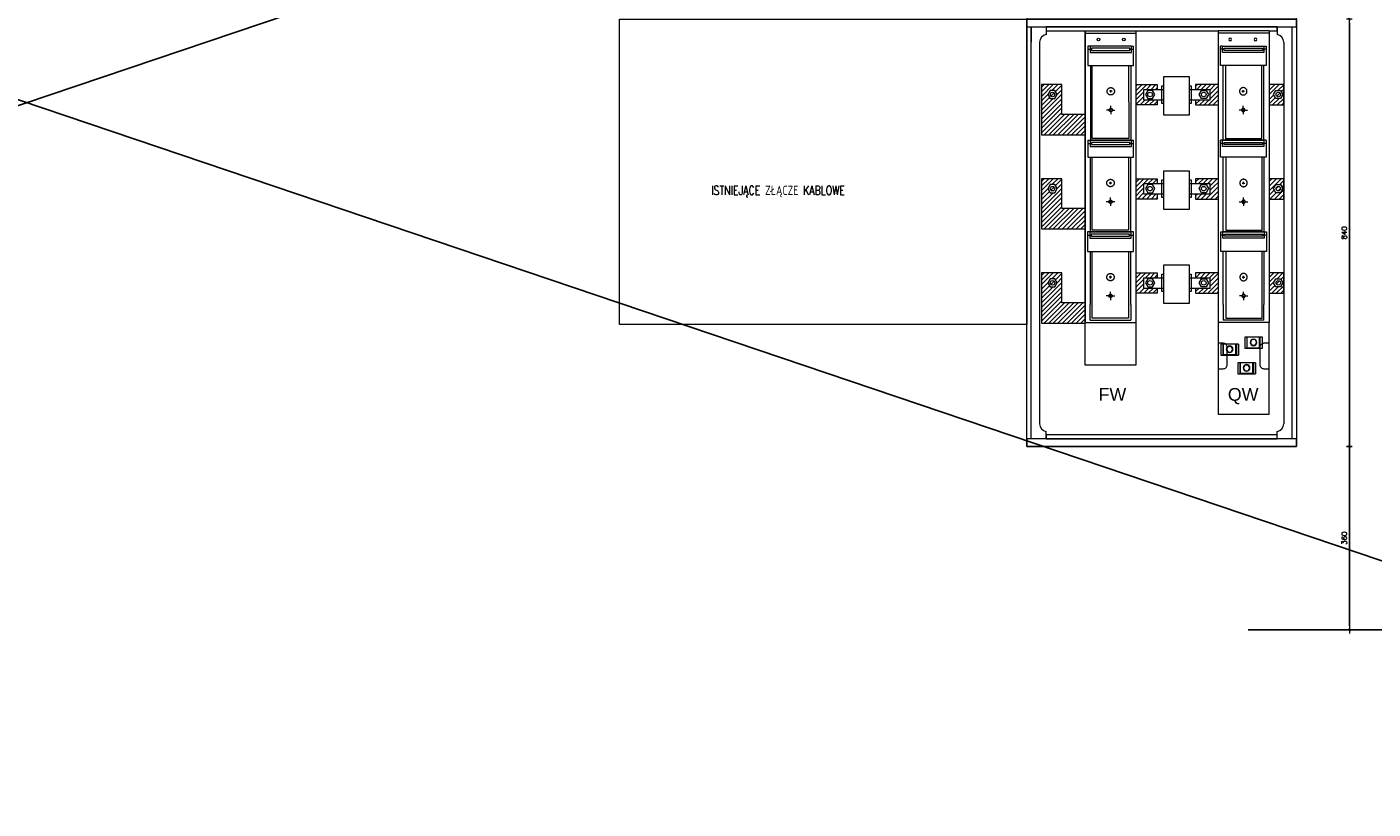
# Model space of a CAD drawing. Header units: millimetres. Extents: x 90978 to 249627, y -61724 to -25992.
# Tile 3 of 21: x 121711 to 124356, y -47714 to -46177. Entities that reach past the tile are written whole.
import ezdxf
from ezdxf.enums import TextEntityAlignment as Align

# ---------------------------------------------------------------- set-up
doc = ezdxf.new("R2010")
doc.units = ezdxf.units.MM
doc.linetypes.add('KRESKOWA', pattern=[8, 6, -2])
doc.layers.get('0').update_dxf_attribs({"color": 8})
doc.layers.get('Defpoints').update_dxf_attribs({"color": 8})
doc.layers.add('E_0', color=4, linetype='Continuous')
doc.layers.add('E_OPIS', color=2, linetype='Continuous')
for name, color, linetype, lineweight in [('w0', 8, 'Continuous', 20), ('WYM', 8, 'Continuous', 20), ('Wymiar', 1, 'Continuous', 20)]:
    doc.layers.add(name, color=color, linetype=linetype, lineweight=lineweight)
doc.styles.add('_NORMAL', font='arial.ttf')
doc.styles.add('ARIAL', font='arial.ttf')
doc.styles.add('ROMANS', font='romans.shx', dxfattribs={"width": 0.7})
doc.dimstyles.new('DIM15_T_50', dxfattribs={"dimscale": 50, "dimtxt": 0.16, "dimasz": 0.15, "dimexe": 0.75, "dimexo": 5, "dimgap": 0.1, "dimtad": 1, "dimrnd": 1, "dimzin": 15, "dimdsep": 46, "dimtxsty": 'ARIAL', "dimblk1": 'TICK', "dimblk2": 'TICK', "dimsah": 1, "dimcen": 0, "dimse1": 1, "dimse2": 1, "dimclrd": 1, "dimclre": 1, "dimclrt": 1, "dimadec": 1, "dimazin": 0, "dimtfac": 1, "dimtix": 1, "dimtmove": 2, "dimatfit": 0, "dimldrblk": 'TICK', "dimfxl": 0.75, "dimtolj": 1, "dimtzin": 0, "dimarcsym": 0})

# ---------------------------------------------------------------- blocks, each defined once
blk = doc.blocks.new('szyna L przekład 2')
at = {"layer": 'WYM', "ltscale": 20}
h = blk.add_hatch(dxfattribs=at)
h.set_pattern_fill('ANSI31', color=256, scale=0.2, style=0)
h.set_pattern_definition([(45, (-45.0136, 0), (-0.449013, 0.449013), [])])
h.paths.add_polyline_path([(-39.04, 4), (-39.04, 0), (-24.87, 0), (-24.87, 0.95), (-27.47, 0.95), (-27.47, 3.05), (-24.87, 3.05), (-24.87, 4)])
h.paths.add_polyline_path([(-37.05, 2.05), (-37.51, 1.26), (-38.43, 1.26), (-38.89, 2.05), (-38.43, 2.85), (-37.51, 2.85)], flags=16)
h.paths.add_polyline_path([(-38.42, 2.05, -1), (-37.52, 2.05, -1)], flags=0)
h.paths.add_polyline_path([(0, 0), (0, 4), (-17.31, 4), (-17.31, 3.05), (-14.46, 3.05), (-14.46, 0.95), (-17.31, 0.95), (-17.31, 0)])
h.paths.add_polyline_path([(-1.99, 2.05), (-1.53, 2.85), (-0.62, 2.85), (-0.16, 2.05), (-0.62, 1.26), (-1.53, 1.26)], flags=16)
h.paths.add_polyline_path([(-0.62, 2.05, -1), (-1.52, 2.05, -1)], flags=0)
for p, q in [((-23.57, 5.58), (-18.61, 5.58)), ((-23.57, -2.02), (-23.57, 5.58)), ((-18.61, 5.58), (-18.61, -2.02)), ((-27.47, 0.95), (-27.47, 3.05)), ((-27.47, 3.05), (-23.57, 3.05)), ((-23.97, 0.31), (-23.97, 3.75)), ((-23.97, 3.75), (-23.57, 3.75)), ((-18.61, 3.75), (-18.19, 3.75)), ((-18.61, 3.05), (-14.46, 3.05)), ((-18.19, 3.75), (-18.19, 0.31)), ((-14.46, 0.95), (-14.46, 3.05)), ((-23.57, 0.95), (-27.47, 0.95)), ((-23.57, 0.31), (-23.97, 0.31)), ((-14.46, 0.95), (-18.61, 0.95)), ((-18.19, 0.31), (-18.61, 0.31)), ((-18.61, -2.02), (-23.57, -2.02))]:
    blk.add_line(p, q)
at = {"layer": 'w0'}
for p, q in [((-38.43, 2.85), (-38.89, 2.05)), ((-37.51, 2.85), (-38.43, 2.85)), ((-37.05, 2.05), (-37.51, 2.85)), ((-26.73, 2.85), (-27.19, 2.05)), ((-25.81, 2.85), (-26.73, 2.85)), ((-25.35, 2.05), (-25.81, 2.85)), ((-16.64, 2.05), (-16.18, 2.85)), ((-16.18, 2.85), (-15.26, 2.85)), ((-15.26, 2.85), (-14.81, 2.05)), ((-1.99, 2.05), (-1.53, 2.85)), ((-1.53, 2.85), (-0.62, 2.85)), ((-0.62, 2.85), (-0.16, 2.05)), ((-38.89, 2.05), (-38.43, 1.26)), ((-38.43, 1.26), (-37.51, 1.26)), ((-37.51, 1.26), (-37.05, 2.05)), ((-27.19, 2.05), (-26.73, 1.26)), ((-26.73, 1.26), (-25.81, 1.26)), ((-25.81, 1.26), (-25.35, 2.05)), ((-16.18, 1.26), (-16.64, 2.05)), ((-15.26, 1.26), (-16.18, 1.26)), ((-14.81, 2.05), (-15.26, 1.26)), ((-1.53, 1.26), (-1.99, 2.05)), ((-0.62, 1.26), (-1.53, 1.26)), ((-0.16, 2.05), (-0.62, 1.26))]:
    blk.add_line(p, q, dxfattribs=at)
for centre in [(-37.97, 2.05), (-26.27, 2.05), (-15.72, 2.05), (-1.07, 2.05)]:
    blk.add_circle(centre, 0.449, dxfattribs=at)
at = {"layer": 'WYM', "ltscale": 20}
for points in [[(-24.87, 0.95), (-24.87, 0), (-39.04, 0), (-39.04, 4), (-24.87, 4), (-24.87, 3.05)], [(-17.31, 0.95), (-17.31, 0), (0, 0), (0, 4), (-17.31, 4), (-17.31, 3.05)]]:
    blk.add_lwpolyline(points, dxfattribs=at)
blk = doc.blocks.new('wp_53x84_d')
at = {"layer": 'w0'}
for p, q in [((0.9, 82.5), (0.9, 79.5)), ((3.8, 82.5), (3.8, 81)), ((49.2, 82.5), (49.2, 81)), ((2.5, 79.5), (2.5, 4.5)), ((50.5, 79.5), (50.5, 4.5)), ((3.8, 1.5), (3.8, 3)), ((49.2, 1.5), (49.2, 3))]:
    blk.add_line(p, q, dxfattribs=at)
for points in [[(0, 84), (53, 84), (53, 85.5), (0, 85.5)], [(0, 84), (53, 84), (53, 0), (0, 0)], [(0, 82.5), (53, 82.5), (53, 84), (0, 84)], [(0.9, 82.5), (52.1, 82.5), (52.1, 1.5), (0.9, 1.5)], [(3.8, 81.7), (49.2, 81.7), (49.2, 82.5), (3.8, 82.5)], [(0, 0), (53, 0), (53, 1.5), (0, 1.5)], [(3.8, 1.5), (49.2, 1.5), (49.2, 2.3), (3.8, 2.3)]]:
    blk.add_lwpolyline(points, close=True, dxfattribs=at)
for centre, start, end in [((4.08, 79.45), 100.1219, 178.0493), ((48.92, 79.45), 1.9507, 79.8781), ((4.08, 4.55), 181.9507, 259.8781), ((48.92, 4.55), 280.1219, 358.0493)]:
    blk.add_arc(centre, 1.58, start, end, dxfattribs=at)
blk = doc.blocks.new('rozlacznik10')
at = {"layer": 'w0', "lineweight": 18}
for p, q in [((23891.91, 7407.19), (23891.91, 7349.89)), ((23891.91, 7407.19), (23891.91, 7349.89)), ((23891.91, 7407.19), (23891.91, 7349.89)), ((23891.91, 7407.19), (23891.91, 7349.89)), ((23891.91, 7406.71), (23901.91, 7406.71)), ((23901.91, 7407.19), (23901.91, 7349.89)), ((23901.91, 7407.19), (23901.91, 7349.89)), ((23892.91, 7404.21), (23892.47, 7404.21)), ((23892.47, 7403.57), (23893.18, 7403.57)), ((23900.72, 7403.57), (23901.47, 7403.57)), ((23900.48, 7400.37), (23900.48, 7386.06)), ((23900.94, 7385.71), (23900.94, 7400.37)), ((23897.22, 7395.31), (23896.72, 7395.31)), ((23896.97, 7395.06), (23896.97, 7395.56)), ((23892.47, 7385.71), (23892.91, 7385.71)), ((23892.47, 7385.07), (23893.18, 7385.07)), ((23900.72, 7385.07), (23901.47, 7385.07)), ((23901.02, 7385.71), (23901.47, 7385.71)), ((23892.94, 7382.35), (23892.94, 7367.69)), ((23893.28, 7368.04), (23893.28, 7382.35)), ((23900.42, 7382.35), (23900.42, 7368.04)), ((23900.89, 7367.69), (23900.89, 7382.35)), ((23897.16, 7377.29), (23896.66, 7377.29)), ((23896.91, 7377.04), (23896.91, 7377.54)), ((23892.86, 7367.69), (23892.41, 7367.69)), ((23892.41, 7367.05), (23893.13, 7367.05)), ((23892.94, 7367.69), (23900.89, 7367.69)), ((23900.42, 7368.04), (23893.28, 7368.04)), ((23900.66, 7367.05), (23901.41, 7367.05)), ((23901.41, 7367.69), (23900.89, 7367.69)), ((23892.94, 7363.85), (23892.94, 7353.43)), ((23893.28, 7353.78), (23893.28, 7363.85)), ((23900.42, 7363.85), (23900.42, 7353.78)), ((23900.89, 7353.43), (23900.89, 7363.85)), ((23897.16, 7358.79), (23896.66, 7358.79)), ((23896.91, 7358.54), (23896.91, 7359.04)), ((23892.94, 7350.35), (23892.94, 7353.43)), ((23893.28, 7350.7), (23893.28, 7353.78)), ((23900.42, 7353.78), (23900.42, 7350.7)), ((23900.89, 7353.43), (23900.89, 7350.35)), ((23892.94, 7350.35), (23900.89, 7350.35)), ((23900.42, 7350.7), (23893.28, 7350.7)), ((23893.7, 7346.99), (23893.7, 7344.81)), ((23893.75, 7344.85), (23893.75, 7346.99)), ((23896.2, 7344.85), (23896.2, 7346.99)), ((23896.24, 7346.99), (23896.24, 7344.81)), ((23897.9, 7345.64), (23897.9, 7343.46)), ((23898.39, 7345.64), (23898.39, 7343.46)), ((23898.44, 7343.51), (23898.44, 7345.64)), ((23900.89, 7343.51), (23900.89, 7345.64)), ((23900.93, 7345.64), (23900.93, 7343.46)), ((23893.75, 7344.85), (23896.2, 7344.85)), ((23893.75, 7344.85), (23896.2, 7344.85)), ((23893.75, 7344.85), (23896.2, 7344.85)), ((23898.44, 7343.51), (23900.89, 7343.51)), ((23898.44, 7343.51), (23900.89, 7343.51)), ((23898.44, 7343.51), (23900.89, 7343.51)), ((23894.56, 7341.97), (23894.56, 7339.8)), ((23895.05, 7341.97), (23895.05, 7339.8)), ((23895.1, 7339.84), (23895.1, 7341.97)), ((23895.1, 7339.84), (23897.55, 7339.84)), ((23895.1, 7339.84), (23897.55, 7339.84)), ((23895.1, 7339.84), (23897.55, 7339.84)), ((23897.55, 7339.84), (23897.55, 7341.97)), ((23897.59, 7341.97), (23897.59, 7339.8))]:
    blk.add_line(p, q, dxfattribs=at)
at = {"layer": 'w0', "color": 250, "lineweight": 18, "ltscale": 20}
for p, q in [((23891.91, 7407.19), (23901.91, 7407.19)), ((23901.02, 7404.21), (23901.47, 7404.21))]:
    blk.add_line(p, q, dxfattribs=at)
at = {"layer": 'w0', "linetype": 'KRESKOWA', "lineweight": 18}
for p, q in [((23896.77, 7391.63), (23896.14, 7391.63)), ((23897.07, 7391.63), (23896.87, 7391.63)), ((23896.97, 7391.83), (23896.97, 7392.45)), ((23896.97, 7391.53), (23896.97, 7391.73)), ((23896.97, 7391.43), (23896.97, 7390.8)), ((23897.17, 7391.63), (23897.79, 7391.63)), ((23896.91, 7373.81), (23896.91, 7374.43)), ((23896.71, 7373.61), (23896.09, 7373.61)), ((23897.01, 7373.61), (23896.81, 7373.61)), ((23896.91, 7373.51), (23896.91, 7373.71)), ((23896.91, 7373.41), (23896.91, 7372.78)), ((23897.75, 7373.61), (23897.12, 7373.61)), ((23896.91, 7355.31), (23896.91, 7355.93)), ((23896.71, 7355.11), (23896.09, 7355.11)), ((23897.01, 7355.11), (23896.81, 7355.11)), ((23896.91, 7355.01), (23896.91, 7355.21)), ((23896.91, 7354.91), (23896.91, 7354.28)), ((23897.11, 7355.11), (23897.74, 7355.11))]:
    blk.add_line(p, q, dxfattribs=at)
at = {"layer": 'w0', "lineweight": 18}
for points in [[(23892.47, 7404.21), (23892.47, 7400.37), (23901.47, 7400.37), (23901.47, 7404.21)], [(23900.72, 7403.57), (23901.02, 7403.57), (23901.02, 7404.21), (23892.91, 7404.21), (23892.91, 7403.57), (23893.18, 7403.57)], [(23893.18, 7403.57), (23892.91, 7403.57), (23892.91, 7402.94), (23901.02, 7402.94), (23901.02, 7403.57), (23900.72, 7403.57)], [(23892.99, 7400.37), (23892.99, 7385.71), (23900.94, 7385.71)], [(23900.48, 7386.06), (23893.33, 7386.06), (23893.33, 7400.37)], [(23892.47, 7385.71), (23892.47, 7382.35), (23901.47, 7382.35), (23901.47, 7385.71)], [(23900.72, 7385.07), (23901.02, 7385.07), (23901.02, 7385.71), (23892.91, 7385.71), (23892.91, 7385.07), (23893.18, 7385.07)], [(23893.18, 7385.07), (23892.91, 7385.07), (23892.91, 7384.44), (23901.02, 7384.44), (23901.02, 7385.07), (23900.72, 7385.07)], [(23892.41, 7367.69), (23892.41, 7363.85), (23901.41, 7363.85), (23901.41, 7367.69)], [(23900.66, 7367.05), (23900.96, 7367.05), (23900.96, 7367.69), (23892.86, 7367.69), (23892.86, 7367.05), (23893.13, 7367.05)], [(23893.13, 7367.05), (23892.86, 7367.05), (23892.86, 7366.42), (23900.96, 7366.42), (23900.96, 7367.05), (23900.66, 7367.05)]]:
    blk.add_lwpolyline(points, dxfattribs=at)
for points in [[(23900.72, 7403.77), (23893.18, 7403.77), (23893.18, 7403.36), (23900.72, 7403.36)], [(23900.72, 7385.27), (23893.18, 7385.27), (23893.18, 7384.86), (23900.72, 7384.86)], [(23900.66, 7367.25), (23893.13, 7367.25), (23893.13, 7366.84), (23900.66, 7366.84)], [(23901.91, 7331.89), (23891.91, 7331.89), (23891.91, 7349.89), (23901.91, 7349.89)], [(23896.69, 7346.99), (23896.69, 7344.81), (23893.21, 7344.81), (23893.21, 7346.99)], [(23894.31, 7345.97), (23894.64, 7346.53), (23895.28, 7346.53), (23895.61, 7345.97), (23895.28, 7345.41), (23894.64, 7345.41)], [(23894.31, 7345.97), (23894.64, 7346.53), (23895.28, 7346.53), (23895.61, 7345.97), (23895.28, 7345.41), (23894.64, 7345.41)], [(23894.31, 7345.97), (23894.64, 7346.53), (23895.28, 7346.53), (23895.61, 7345.97), (23895.28, 7345.41), (23894.64, 7345.41)], [(23901.38, 7345.64), (23901.38, 7343.46), (23897.9, 7343.46), (23897.9, 7345.64)], [(23899, 7344.63), (23899.32, 7345.19), (23899.97, 7345.19), (23900.3, 7344.63), (23899.97, 7344.06), (23899.32, 7344.06)], [(23899, 7344.63), (23899.32, 7345.19), (23899.97, 7345.19), (23900.3, 7344.63), (23899.97, 7344.06), (23899.32, 7344.06)], [(23899, 7344.63), (23899.32, 7345.19), (23899.97, 7345.19), (23900.3, 7344.63), (23899.97, 7344.06), (23899.32, 7344.06)], [(23898.04, 7341.97), (23898.04, 7339.8), (23894.56, 7339.8), (23894.56, 7341.97)], [(23895.66, 7340.96), (23895.99, 7341.52), (23896.64, 7341.52), (23896.96, 7340.96), (23896.64, 7340.4), (23895.99, 7340.4)], [(23895.66, 7340.96), (23895.99, 7341.52), (23896.64, 7341.52), (23896.96, 7340.96), (23896.64, 7340.4), (23895.99, 7340.4)], [(23895.66, 7340.96), (23895.99, 7341.52), (23896.64, 7341.52), (23896.96, 7340.96), (23896.64, 7340.4), (23895.99, 7340.4)]]:
    blk.add_lwpolyline(points, close=True, dxfattribs=at)
for points in [[(23892.91, 7340.79), (23891.91, 7340.79), (23891.91, 7345.79), (23892.91, 7345.79, -0.414214), (23893.71, 7344.99), (23893.71, 7341.59, -0.414214)], [(23901.91, 7340.79), (23900.91, 7340.79, -0.414214), (23900.11, 7341.59), (23900.11, 7344.99, -0.414214), (23900.91, 7345.79), (23901.91, 7345.79)]]:
    blk.add_lwpolyline(points, format="xyb", close=True, dxfattribs=at)
for centre, radius in [((23894.56, 7405.51), 0.261), ((23899.56, 7405.51), 0.261), ((23894.96, 7345.97), 0.648), ((23894.96, 7345.97), 0.648), ((23894.96, 7345.97), 0.648), ((23894.95, 7345.95), 0.602), ((23899.65, 7344.63), 0.648), ((23899.65, 7344.63), 0.648), ((23899.65, 7344.63), 0.648), ((23899.64, 7344.6), 0.602), ((23896.31, 7340.96), 0.648), ((23896.31, 7340.96), 0.648), ((23896.31, 7340.96), 0.648), ((23896.3, 7340.93), 0.602)]:
    blk.add_circle(centre, radius, dxfattribs=at)
at = {"layer": 'w0', "linetype": 'KRESKOWA', "lineweight": 18, "ltscale": 2}
for centre in [(23896.97, 7395.31), (23896.91, 7377.29), (23896.91, 7358.79)]:
    blk.add_circle(centre, 0.725, dxfattribs=at)
at = {"layer": 'w0', "linetype": 'KRESKOWA', "lineweight": 18}
for centre in [(23896.97, 7391.63), (23896.91, 7373.61), (23896.91, 7355.11)]:
    blk.add_circle(centre, 0.325, dxfattribs=at)
blk.add_wipeout([(23891.91, 7407.19), (23901.91, 7407.19), (23901.91, 7331.89), (23891.91, 7331.89)])
at = {"layer": 'w0', "lineweight": 18}
for p, q in [((23891.91, 7407.19), (23891.91, 7349.89)), ((23891.91, 7407.19), (23891.91, 7349.89)), ((23891.91, 7407.19), (23891.91, 7349.89)), ((23891.91, 7407.19), (23891.91, 7349.89)), ((23891.91, 7406.71), (23901.91, 7406.71)), ((23901.91, 7407.19), (23901.91, 7349.89)), ((23901.91, 7407.19), (23901.91, 7349.89)), ((23892.91, 7404.21), (23892.47, 7404.21)), ((23892.47, 7403.57), (23893.18, 7403.57)), ((23900.72, 7403.57), (23901.47, 7403.57)), ((23900.48, 7400.37), (23900.48, 7386.06)), ((23900.94, 7385.71), (23900.94, 7400.37)), ((23897.22, 7395.31), (23896.72, 7395.31)), ((23896.97, 7395.06), (23896.97, 7395.56)), ((23892.47, 7385.71), (23892.91, 7385.71)), ((23892.47, 7385.07), (23893.18, 7385.07)), ((23900.72, 7385.07), (23901.47, 7385.07)), ((23901.02, 7385.71), (23901.47, 7385.71)), ((23892.94, 7382.35), (23892.94, 7367.69)), ((23893.28, 7368.04), (23893.28, 7382.35)), ((23900.42, 7382.35), (23900.42, 7368.04)), ((23900.89, 7367.69), (23900.89, 7382.35)), ((23897.16, 7377.29), (23896.66, 7377.29)), ((23896.91, 7377.04), (23896.91, 7377.54)), ((23892.86, 7367.69), (23892.41, 7367.69)), ((23892.41, 7367.05), (23893.13, 7367.05)), ((23892.94, 7367.69), (23900.89, 7367.69)), ((23900.42, 7368.04), (23893.28, 7368.04)), ((23900.66, 7367.05), (23901.41, 7367.05)), ((23901.41, 7367.69), (23900.89, 7367.69)), ((23892.94, 7363.85), (23892.94, 7353.43)), ((23893.28, 7353.78), (23893.28, 7363.85)), ((23900.42, 7363.85), (23900.42, 7353.78)), ((23900.89, 7353.43), (23900.89, 7363.85)), ((23897.16, 7358.79), (23896.66, 7358.79)), ((23896.91, 7358.54), (23896.91, 7359.04)), ((23892.94, 7350.35), (23892.94, 7353.43)), ((23893.28, 7350.7), (23893.28, 7353.78)), ((23900.42, 7353.78), (23900.42, 7350.7)), ((23900.89, 7353.43), (23900.89, 7350.35)), ((23892.94, 7350.35), (23900.89, 7350.35)), ((23900.42, 7350.7), (23893.28, 7350.7)), ((23893.7, 7346.99), (23893.7, 7344.81)), ((23893.75, 7344.85), (23893.75, 7346.99)), ((23896.2, 7344.85), (23896.2, 7346.99)), ((23896.24, 7346.99), (23896.24, 7344.81)), ((23897.9, 7345.64), (23897.9, 7343.46)), ((23898.39, 7345.64), (23898.39, 7343.46)), ((23898.44, 7343.51), (23898.44, 7345.64)), ((23900.89, 7343.51), (23900.89, 7345.64)), ((23900.93, 7345.64), (23900.93, 7343.46)), ((23893.75, 7344.85), (23896.2, 7344.85)), ((23893.75, 7344.85), (23896.2, 7344.85)), ((23893.75, 7344.85), (23896.2, 7344.85)), ((23898.44, 7343.51), (23900.89, 7343.51)), ((23898.44, 7343.51), (23900.89, 7343.51)), ((23898.44, 7343.51), (23900.89, 7343.51)), ((23894.56, 7341.97), (23894.56, 7339.8)), ((23895.05, 7341.97), (23895.05, 7339.8)), ((23895.1, 7339.84), (23895.1, 7341.97)), ((23895.1, 7339.84), (23897.55, 7339.84)), ((23895.1, 7339.84), (23897.55, 7339.84)), ((23895.1, 7339.84), (23897.55, 7339.84)), ((23897.55, 7339.84), (23897.55, 7341.97)), ((23897.59, 7341.97), (23897.59, 7339.8))]:
    blk.add_line(p, q, dxfattribs=at)
at = {"layer": 'w0', "color": 250, "lineweight": 18, "ltscale": 20}
for p, q in [((23891.91, 7407.19), (23901.91, 7407.19)), ((23901.02, 7404.21), (23901.47, 7404.21))]:
    blk.add_line(p, q, dxfattribs=at)
at = {"layer": 'w0', "linetype": 'KRESKOWA', "lineweight": 18}
for p, q in [((23896.77, 7391.63), (23896.14, 7391.63)), ((23897.07, 7391.63), (23896.87, 7391.63)), ((23896.97, 7391.83), (23896.97, 7392.45)), ((23896.97, 7391.53), (23896.97, 7391.73)), ((23896.97, 7391.43), (23896.97, 7390.8)), ((23897.17, 7391.63), (23897.79, 7391.63)), ((23896.91, 7373.81), (23896.91, 7374.43)), ((23896.71, 7373.61), (23896.09, 7373.61)), ((23897.01, 7373.61), (23896.81, 7373.61)), ((23896.91, 7373.51), (23896.91, 7373.71)), ((23896.91, 7373.41), (23896.91, 7372.78)), ((23897.75, 7373.61), (23897.12, 7373.61)), ((23896.91, 7355.31), (23896.91, 7355.93)), ((23896.71, 7355.11), (23896.09, 7355.11)), ((23897.01, 7355.11), (23896.81, 7355.11)), ((23896.91, 7355.01), (23896.91, 7355.21)), ((23896.91, 7354.91), (23896.91, 7354.28)), ((23897.11, 7355.11), (23897.74, 7355.11))]:
    blk.add_line(p, q, dxfattribs=at)
at = {"layer": 'w0', "lineweight": 18}
for points in [[(23892.47, 7404.21), (23892.47, 7400.37), (23901.47, 7400.37), (23901.47, 7404.21)], [(23900.72, 7403.57), (23901.02, 7403.57), (23901.02, 7404.21), (23892.91, 7404.21), (23892.91, 7403.57), (23893.18, 7403.57)], [(23893.18, 7403.57), (23892.91, 7403.57), (23892.91, 7402.94), (23901.02, 7402.94), (23901.02, 7403.57), (23900.72, 7403.57)], [(23892.99, 7400.37), (23892.99, 7385.71), (23900.94, 7385.71)], [(23900.48, 7386.06), (23893.33, 7386.06), (23893.33, 7400.37)], [(23892.47, 7385.71), (23892.47, 7382.35), (23901.47, 7382.35), (23901.47, 7385.71)], [(23900.72, 7385.07), (23901.02, 7385.07), (23901.02, 7385.71), (23892.91, 7385.71), (23892.91, 7385.07), (23893.18, 7385.07)], [(23893.18, 7385.07), (23892.91, 7385.07), (23892.91, 7384.44), (23901.02, 7384.44), (23901.02, 7385.07), (23900.72, 7385.07)], [(23892.41, 7367.69), (23892.41, 7363.85), (23901.41, 7363.85), (23901.41, 7367.69)], [(23900.66, 7367.05), (23900.96, 7367.05), (23900.96, 7367.69), (23892.86, 7367.69), (23892.86, 7367.05), (23893.13, 7367.05)], [(23893.13, 7367.05), (23892.86, 7367.05), (23892.86, 7366.42), (23900.96, 7366.42), (23900.96, 7367.05), (23900.66, 7367.05)]]:
    blk.add_lwpolyline(points, dxfattribs=at)
for points in [[(23900.72, 7403.77), (23893.18, 7403.77), (23893.18, 7403.36), (23900.72, 7403.36)], [(23900.72, 7385.27), (23893.18, 7385.27), (23893.18, 7384.86), (23900.72, 7384.86)], [(23900.66, 7367.25), (23893.13, 7367.25), (23893.13, 7366.84), (23900.66, 7366.84)], [(23901.91, 7331.89), (23891.91, 7331.89), (23891.91, 7349.89), (23901.91, 7349.89)], [(23896.69, 7346.99), (23896.69, 7344.81), (23893.21, 7344.81), (23893.21, 7346.99)], [(23894.31, 7345.97), (23894.64, 7346.53), (23895.28, 7346.53), (23895.61, 7345.97), (23895.28, 7345.41), (23894.64, 7345.41)], [(23894.31, 7345.97), (23894.64, 7346.53), (23895.28, 7346.53), (23895.61, 7345.97), (23895.28, 7345.41), (23894.64, 7345.41)], [(23894.31, 7345.97), (23894.64, 7346.53), (23895.28, 7346.53), (23895.61, 7345.97), (23895.28, 7345.41), (23894.64, 7345.41)], [(23901.38, 7345.64), (23901.38, 7343.46), (23897.9, 7343.46), (23897.9, 7345.64)], [(23899, 7344.63), (23899.32, 7345.19), (23899.97, 7345.19), (23900.3, 7344.63), (23899.97, 7344.06), (23899.32, 7344.06)], [(23899, 7344.63), (23899.32, 7345.19), (23899.97, 7345.19), (23900.3, 7344.63), (23899.97, 7344.06), (23899.32, 7344.06)], [(23899, 7344.63), (23899.32, 7345.19), (23899.97, 7345.19), (23900.3, 7344.63), (23899.97, 7344.06), (23899.32, 7344.06)], [(23898.04, 7341.97), (23898.04, 7339.8), (23894.56, 7339.8), (23894.56, 7341.97)], [(23895.66, 7340.96), (23895.99, 7341.52), (23896.64, 7341.52), (23896.96, 7340.96), (23896.64, 7340.4), (23895.99, 7340.4)], [(23895.66, 7340.96), (23895.99, 7341.52), (23896.64, 7341.52), (23896.96, 7340.96), (23896.64, 7340.4), (23895.99, 7340.4)], [(23895.66, 7340.96), (23895.99, 7341.52), (23896.64, 7341.52), (23896.96, 7340.96), (23896.64, 7340.4), (23895.99, 7340.4)]]:
    blk.add_lwpolyline(points, close=True, dxfattribs=at)
for points in [[(23892.91, 7340.79), (23891.91, 7340.79), (23891.91, 7345.79), (23892.91, 7345.79, -0.414214), (23893.71, 7344.99), (23893.71, 7341.59, -0.414214)], [(23901.91, 7340.79), (23900.91, 7340.79, -0.414214), (23900.11, 7341.59), (23900.11, 7344.99, -0.414214), (23900.91, 7345.79), (23901.91, 7345.79)]]:
    blk.add_lwpolyline(points, format="xyb", close=True, dxfattribs=at)
for centre, radius in [((23894.56, 7405.51), 0.261), ((23899.56, 7405.51), 0.261), ((23894.96, 7345.97), 0.648), ((23894.96, 7345.97), 0.648), ((23894.96, 7345.97), 0.648), ((23894.95, 7345.95), 0.602), ((23899.65, 7344.63), 0.648), ((23899.65, 7344.63), 0.648), ((23899.65, 7344.63), 0.648), ((23899.64, 7344.6), 0.602), ((23896.31, 7340.96), 0.648), ((23896.31, 7340.96), 0.648), ((23896.31, 7340.96), 0.648), ((23896.3, 7340.93), 0.602)]:
    blk.add_circle(centre, radius, dxfattribs=at)
at = {"layer": 'w0', "linetype": 'KRESKOWA', "lineweight": 18, "ltscale": 2}
for centre in [(23896.97, 7395.31), (23896.91, 7377.29), (23896.91, 7358.79)]:
    blk.add_circle(centre, 0.725, dxfattribs=at)
at = {"layer": 'w0', "linetype": 'KRESKOWA', "lineweight": 18}
for centre in [(23896.97, 7391.63), (23896.91, 7373.61), (23896.91, 7355.11)]:
    blk.add_circle(centre, 0.325, dxfattribs=at)
blk = doc.blocks.new('FS')
at = {"layer": 'w0', "ltscale": 20}
blk.add_lwpolyline([(0, 65.73), (10, 65.73), (10, 0), (0, 0)], close=True, dxfattribs=at)
blk.add_wipeout([(0, 65.73), (10, 65.73), (10, 0), (0, 0)])
at = {"ltscale": 20}
blk.add_lwpolyline([(0, 65.73), (10, 65.73), (10, 0), (0, 0)], close=True, dxfattribs=at)
at = {"layer": 'w0', "lineweight": 18}
for p, q in [((0, 65.73), (0, 8.43)), ((0, 65.73), (0, 8.43)), ((0, 65.73), (0, 8.43)), ((0, 65.73), (0, 8.43)), ((0, 65.73), (0, 8.43)), ((0, 65.73), (0, 8.43)), ((0, 65.73), (0, 8.43)), ((0, 65.73), (0, 8.43)), ((0, 65.73), (0, 8.43)), ((0, 65.73), (0, 8.43)), ((0, 65.73), (0, 8.43)), ((0, 65.73), (0, 8.43)), ((0, 65.73), (0, 8.43)), ((0, 65.73), (0, 8.43)), ((0, 65.73), (0, 8.43)), ((0, 65.73), (0, 8.43)), ((0, 65.25), (10, 65.25)), ((0, 65.25), (10, 65.25)), ((10, 65.73), (10, 8.43)), ((10, 65.73), (10, 8.43)), ((10, 65.73), (10, 8.43)), ((10, 65.73), (10, 8.43)), ((10, 65.73), (10, 8.43)), ((10, 65.73), (10, 8.43)), ((10, 65.73), (10, 8.43)), ((10, 65.73), (10, 8.43)), ((1, 62.75), (0.55, 62.75)), ((1, 62.75), (0.55, 62.75)), ((0.55, 62.11), (1.27, 62.11)), ((0.55, 62.11), (1.27, 62.11)), ((8.81, 62.11), (9.55, 62.11)), ((8.81, 62.11), (9.55, 62.11)), ((8.56, 58.91), (8.57, 44.6)), ((8.56, 58.91), (8.57, 44.6)), ((9.03, 44.25), (9.03, 58.91)), ((9.03, 44.25), (9.03, 58.91)), ((5.3, 53.85), (4.8, 53.85)), ((5.3, 53.85), (4.8, 53.85)), ((5.05, 53.6), (5.05, 54.1)), ((5.05, 53.6), (5.05, 54.1)), ((0.55, 44.25), (1, 44.25)), ((0.55, 44.25), (1, 44.25)), ((0.55, 43.61), (1.27, 43.61)), ((0.55, 43.61), (1.27, 43.61)), ((8.81, 43.61), (9.55, 43.61)), ((8.81, 43.61), (9.55, 43.61)), ((9.11, 44.25), (9.55, 44.25)), ((9.11, 44.25), (9.55, 44.25)), ((1.03, 40.89), (1.03, 26.23)), ((1.03, 40.89), (1.03, 26.23)), ((1.37, 26.57), (1.37, 40.89)), ((1.37, 26.57), (1.37, 40.89)), ((8.51, 40.89), (8.51, 26.57)), ((8.51, 40.89), (8.51, 26.57)), ((8.97, 26.23), (8.97, 40.89)), ((8.97, 26.23), (8.97, 40.89)), ((5.25, 35.83), (4.75, 35.83)), ((5.25, 35.83), (4.75, 35.83)), ((5, 35.58), (5, 36.08)), ((5, 35.58), (5, 36.08)), ((8.51, 26.57), (1.37, 26.57)), ((8.51, 26.57), (1.37, 26.57)), ((0.95, 26.23), (0.5, 26.23)), ((0.95, 26.23), (0.5, 26.23)), ((0.5, 25.59), (1.22, 25.59)), ((0.5, 25.59), (1.22, 25.59)), ((1.03, 26.23), (8.97, 26.23)), ((1.03, 26.23), (8.97, 26.23)), ((8.75, 25.59), (9.5, 25.59)), ((8.75, 25.59), (9.5, 25.59)), ((9.5, 26.23), (8.97, 26.23)), ((9.5, 26.23), (8.97, 26.23)), ((1.03, 22.39), (1.03, 11.97)), ((1.03, 22.39), (1.03, 11.97)), ((1.37, 12.32), (1.37, 22.39)), ((1.37, 12.32), (1.37, 22.39)), ((8.51, 22.39), (8.51, 12.32)), ((8.51, 22.39), (8.51, 12.32)), ((8.97, 11.97), (8.97, 22.39)), ((8.97, 11.97), (8.97, 22.39)), ((5.25, 17.33), (4.75, 17.33)), ((5.25, 17.33), (4.75, 17.33)), ((5, 17.08), (5, 17.58)), ((5, 17.08), (5, 17.58)), ((1.03, 8.89), (1.03, 11.97)), ((1.03, 8.89), (1.03, 11.97)), ((1.37, 9.24), (1.37, 12.32)), ((1.37, 9.24), (1.37, 12.32)), ((8.51, 12.32), (8.51, 9.24)), ((8.51, 12.32), (8.51, 9.24)), ((8.97, 11.97), (8.97, 8.89)), ((8.97, 11.97), (8.97, 8.89)), ((1.03, 8.89), (8.97, 8.89)), ((1.03, 8.89), (8.97, 8.89)), ((8.51, 9.24), (1.37, 9.24)), ((8.51, 9.24), (1.37, 9.24))]:
    blk.add_line(p, q, dxfattribs=at)
at = {"layer": 'w0', "color": 250, "lineweight": 18, "ltscale": 20}
for p, q in [((0, 65.73), (10, 65.73)), ((0, 65.73), (10, 65.73)), ((9.11, 62.75), (9.55, 62.75)), ((9.11, 62.75), (9.55, 62.75))]:
    blk.add_line(p, q, dxfattribs=at)
at = {"layer": 'w0', "linetype": 'KRESKOWA', "lineweight": 18}
for p, q in [((5.05, 50.37), (5.05, 50.99)), ((5.05, 50.37), (5.05, 50.99)), ((5.05, 50.07), (5.05, 50.27)), ((5.05, 50.07), (5.05, 50.27)), ((4.85, 50.17), (4.23, 50.17)), ((4.85, 50.17), (4.23, 50.17)), ((5.15, 50.17), (4.95, 50.17)), ((5.15, 50.17), (4.95, 50.17)), ((5.05, 49.97), (5.05, 49.34)), ((5.05, 49.97), (5.05, 49.34)), ((5.25, 50.17), (5.88, 50.17)), ((5.25, 50.17), (5.88, 50.17)), ((4.8, 32.15), (4.18, 32.15)), ((4.8, 32.15), (4.18, 32.15)), ((5.1, 32.15), (4.9, 32.15)), ((5.1, 32.15), (4.9, 32.15)), ((5, 32.35), (5, 32.97)), ((5, 32.35), (5, 32.97)), ((5, 32.05), (5, 32.25)), ((5, 32.05), (5, 32.25)), ((5, 31.95), (5, 31.32)), ((5, 31.95), (5, 31.32)), ((5.83, 32.15), (5.21, 32.15)), ((5.83, 32.15), (5.21, 32.15)), ((4.8, 13.65), (4.18, 13.65)), ((4.8, 13.65), (4.18, 13.65)), ((5.1, 13.65), (4.9, 13.65)), ((5.1, 13.65), (4.9, 13.65)), ((5, 13.85), (5, 14.47)), ((5, 13.85), (5, 14.47)), ((5, 13.55), (5, 13.75)), ((5, 13.55), (5, 13.75)), ((5, 13.45), (5, 12.82)), ((5, 13.45), (5, 12.82)), ((5.2, 13.65), (5.83, 13.65)), ((5.2, 13.65), (5.83, 13.65))]:
    blk.add_line(p, q, dxfattribs=at)
at = {"layer": 'w0', "lineweight": 18}
for points in [[(0.55, 62.75), (0.55, 58.91), (9.55, 58.91), (9.55, 62.75)], [(0.55, 62.75), (0.55, 58.91), (9.55, 58.91), (9.55, 62.75)], [(8.81, 62.11), (9.11, 62.11), (9.11, 62.75), (1, 62.75), (1, 62.11), (1.27, 62.11)], [(8.81, 62.11), (9.11, 62.11), (9.11, 62.75), (1, 62.75), (1, 62.11), (1.27, 62.11)], [(1.27, 62.11), (1, 62.11), (1, 61.48), (9.11, 61.48), (9.11, 62.11), (8.81, 62.11)], [(1.27, 62.11), (1, 62.11), (1, 61.48), (9.11, 61.48), (9.11, 62.11), (8.81, 62.11)], [(1.08, 58.91), (1.08, 44.25), (9.03, 44.25)], [(1.08, 58.91), (1.08, 44.25), (9.03, 44.25)], [(8.57, 44.6), (1.42, 44.6), (1.42, 58.91)], [(8.57, 44.6), (1.42, 44.6), (1.42, 58.91)], [(0.55, 44.25), (0.55, 40.89), (9.55, 40.89), (9.55, 44.25)], [(0.55, 44.25), (0.55, 40.89), (9.55, 40.89), (9.55, 44.25)], [(8.81, 43.61), (9.11, 43.61), (9.11, 44.25), (1, 44.25), (1, 43.61), (1.27, 43.61)], [(8.81, 43.61), (9.11, 43.61), (9.11, 44.25), (1, 44.25), (1, 43.61), (1.27, 43.61)], [(1.27, 43.61), (1, 43.61), (1, 42.98), (9.11, 42.98), (9.11, 43.61), (8.81, 43.61)], [(1.27, 43.61), (1, 43.61), (1, 42.98), (9.11, 42.98), (9.11, 43.61), (8.81, 43.61)], [(0.5, 26.23), (0.5, 22.39), (9.5, 22.39), (9.5, 26.23)], [(0.5, 26.23), (0.5, 22.39), (9.5, 22.39), (9.5, 26.23)], [(8.75, 25.59), (9.05, 25.59), (9.05, 26.23), (0.95, 26.23), (0.95, 25.59), (1.22, 25.59)], [(8.75, 25.59), (9.05, 25.59), (9.05, 26.23), (0.95, 26.23), (0.95, 25.59), (1.22, 25.59)], [(1.22, 25.59), (0.95, 25.59), (0.95, 24.96), (9.05, 24.96), (9.05, 25.59), (8.75, 25.59)], [(1.22, 25.59), (0.95, 25.59), (0.95, 24.96), (9.05, 24.96), (9.05, 25.59), (8.75, 25.59)]]:
    blk.add_lwpolyline(points, dxfattribs=at)
for points in [[(8.81, 62.31), (1.27, 62.31), (1.27, 61.9), (8.81, 61.9)], [(8.81, 62.31), (1.27, 62.31), (1.27, 61.9), (8.81, 61.9)], [(8.81, 43.81), (1.27, 43.81), (1.27, 43.4), (8.81, 43.4)], [(8.81, 43.81), (1.27, 43.81), (1.27, 43.4), (8.81, 43.4)], [(8.75, 25.79), (1.22, 25.79), (1.22, 25.38), (8.75, 25.38)], [(8.75, 25.79), (1.22, 25.79), (1.22, 25.38), (8.75, 25.38)], [(10, 0), (0, 0), (0, 8.43), (10, 8.43)]]:
    blk.add_lwpolyline(points, close=True, dxfattribs=at)
for centre in [(2.64, 64.05), (2.64, 64.05), (7.64, 64.05), (7.64, 64.05)]:
    blk.add_circle(centre, 0.261, dxfattribs=at)
at = {"layer": 'w0', "linetype": 'KRESKOWA', "lineweight": 18, "ltscale": 2}
for centre in [(5.05, 53.85), (5.05, 53.85), (5, 35.83), (5, 35.83), (5, 17.33), (5, 17.33)]:
    blk.add_circle(centre, 0.725, dxfattribs=at)
at = {"layer": 'w0', "linetype": 'KRESKOWA', "lineweight": 18}
for centre in [(5.05, 50.17), (5.05, 50.17), (5, 32.15), (5, 32.15), (5, 13.65), (5, 13.65)]:
    blk.add_circle(centre, 0.325, dxfattribs=at)
blk = doc.blocks.new('TICK')
at = {"color": 1}
for p, q in [((-1, 0), (1, 0)), ((0, -0.75), (0, 0.75))]:
    blk.add_line(p, q, dxfattribs=at)
at = {"const_width": 0.1}
blk.add_lwpolyline([(-0.35, -0.35), (0.35, 0.35)], dxfattribs=at)
blk = doc.blocks.new('*D91')
at = {"layer": 'Defpoints', "color": 0, "transparency": 16777216}
for p in [(124205.3, -47002.1), (124050, -47362.1), (124309.2, -47362.1)]:
    blk.add_point(p, dxfattribs=at)
at = {"layer": 'w0', "color": 1, "linetype": 'Continuous', "lineweight": -2, "transparency": 16777216}
blk.add_line((124309.2, -47009.6), (124309.2, -47354.6), dxfattribs=at)
at = {"layer": 'w0', "color": 1, "lineweight": -2, "transparency": 16777216, "xscale": 7.5, "yscale": 7.5, "zscale": 7.5}
for p, rotation in [((124309.2, -47002.1), 90), ((124309.2, -47362.1), 270)]:
    blk.add_blockref('TICK', p, dxfattribs=dict(at, rotation=rotation))
at = {"layer": 'w0', "color": 1, "transparency": 16777216, "insert": (124299.2, -47182.1), "char_height": 8, "attachment_point": 5, "rotation": 90, "style": 'ARIAL', "bg_fill": 3, "box_fill_scale": 1.1, "bg_fill_color": 256, "bg_fill_true_color": 13158600, "bg_fill_transparency": 0}
blk.add_mtext('\\A1;{\\Fromans|c238;\\H1.25x;\\C2;360}', dxfattribs=at)
blk = doc.blocks.new('*D94')
at = {"layer": 'Defpoints', "color": 0, "transparency": 16777216}
for p in [(124205.3, -46162.1), (124205.3, -47002.1), (124309.2, -47002.1)]:
    blk.add_point(p, dxfattribs=at)
at = {"layer": 'w0', "color": 1, "linetype": 'Continuous', "lineweight": -2, "transparency": 16777216}
blk.add_line((124309.2, -46169.6), (124309.2, -46994.6), dxfattribs=at)
at = {"layer": 'w0', "color": 1, "lineweight": -2, "transparency": 16777216, "xscale": 7.5, "yscale": 7.5, "zscale": 7.5}
for p, rotation in [((124309.2, -46162.1), 90), ((124309.2, -47002.1), 270)]:
    blk.add_blockref('TICK', p, dxfattribs=dict(at, rotation=rotation))
at = {"layer": 'w0', "color": 1, "transparency": 16777216, "insert": (124299.2, -46582.1), "char_height": 8, "attachment_point": 5, "rotation": 90, "style": 'ARIAL', "bg_fill": 3, "box_fill_scale": 1.1, "bg_fill_color": 256, "bg_fill_true_color": 13158600, "bg_fill_transparency": 0}
blk.add_mtext('\\A1;{\\Fromans|c238;\\H1.25x;\\C2;840}', dxfattribs=at)

msp = doc.modelspace()

# ---------------------------------------------------------------- hatches: boundary and pattern name
at = {"layer": 'WYM', "ltscale": 20}
h = msp.add_hatch(dxfattribs=at)
h.set_pattern_fill('ANSI31', color=252, scale=2, angle=90, style=0)
h.set_pattern_definition([(45, (332354.335, -17277.8496), (4.49012806, -4.49012806), [])])
h.paths.add_polyline_path([(123744.338, -46290.646), (123704.338, -46290.646), (123704.338, -46389.303), (123789.912, -46389.303), (123789.912, -46349.303), (123744.338, -46349.303)])
h.paths.add_polyline_path([(123730.585, -46302.196), (123721.426, -46302.196), (123716.847, -46310.127), (123721.426, -46318.058), (123730.585, -46318.058), (123735.164, -46310.127)], flags=16)
edge = h.paths.add_edge_path(flags=0)
edge.add_arc((123726.006, -46310.127), 4.488, 180, 540, ccw=False)

# ---------------------------------------------------------------- linework, layer by layer
at = {"layer": 'E_0', "ltscale": 3}
msp.add_line((124110.087, -47362.067), (124798.086, -47362.067), dxfattribs=at)
at = {"layer": 'w0'}
for p, q in [((123721.426, -46302.196), (123716.847, -46310.127)), ((123716.847, -46310.127), (123721.426, -46318.058)), ((123730.585, -46302.196), (123721.426, -46302.196)), ((123735.164, -46310.127), (123730.585, -46302.196)), ((123730.585, -46318.058), (123735.164, -46310.127)), ((123721.426, -46318.058), (123730.585, -46318.058)), ((123721.426, -46487.196), (123716.847, -46495.127)), ((123716.847, -46495.127), (123721.426, -46503.058)), ((123730.585, -46487.196), (123721.426, -46487.196)), ((123735.164, -46495.127), (123730.585, -46487.196)), ((123730.585, -46503.058), (123735.164, -46495.127)), ((123721.426, -46503.058), (123730.585, -46503.058)), ((123721.426, -46672.196), (123716.847, -46680.127)), ((123716.847, -46680.127), (123721.426, -46688.058)), ((123730.585, -46672.196), (123721.426, -46672.196)), ((123735.164, -46680.127), (123730.585, -46672.196)), ((123730.585, -46688.058), (123735.164, -46680.127)), ((123721.426, -46688.058), (123730.585, -46688.058))]:
    msp.add_line(p, q, dxfattribs=at)
msp.add_lwpolyline([(122875.346, -46162.067), (123675.346, -46162.067), (123675.346, -46762.067), (122875.346, -46762.067)], close=True, dxfattribs=at)
for centre in [(123726.006, -46310.127), (123726.005, -46495.127), (123726.006, -46680.127)]:
    msp.add_circle(centre, 4.488, dxfattribs=at)
at = {"layer": 'WYM', "color": 252, "ltscale": 20}
for p, q in [((123744.338, -46290.646), (123704.338, -46290.646)), ((123704.338, -46290.646), (123704.338, -46389.303)), ((123744.338, -46349.303), (123744.338, -46290.646)), ((123789.912, -46349.303), (123744.338, -46349.303)), ((123789.912, -46389.303), (123789.912, -46349.303)), ((123704.338, -46389.303), (123789.912, -46389.303)), ((123744.338, -46475.646), (123704.338, -46475.646)), ((123704.338, -46475.646), (123704.338, -46574.303)), ((123744.338, -46534.303), (123744.338, -46475.646)), ((123744.338, -46660.646), (123704.338, -46660.646)), ((123704.338, -46660.646), (123704.338, -46759.303)), ((123744.338, -46719.303), (123744.338, -46660.646))]:
    msp.add_line(p, q, dxfattribs=at)

# ---------------------------------------------------------------- block references
at = {"layer": 'w0', "xscale": 10, "yscale": 10, "zscale": 10}
for name, p in [('wp_53x84_d', (123675.346, -47002.067)), ('szyna L przekład 2', (124180.345, -46330.646)), ('szyna L przekład 2', (124180.345, -46515.646)), ('szyna L przekład 2', (124180.345, -46700.646))]:
    msp.add_blockref(name, p, dxfattribs=at)

# ---------------------------------------------------------------- texts
at = {"layer": 'E_OPIS', "style": 'ROMANS', "width": 0.75}
msp.add_text('ISTNIEJĄCE ZŁĄCZE KABLOWE', height=18, dxfattribs=at).set_placement((123055.3, -46498.483), align=Align.MIDDLE_LEFT)
at = {"layer": 'Wymiar', "ltscale": 20, "insert": (123816.531, -46887.006), "char_height": 25, "attachment_point": 1, "style": '_NORMAL'}
msp.add_mtext_dynamic_manual_height_columns('FW', width=2.87446, gutter_width=12.5, heights=[0], dxfattribs=at)

# ---------------------------------------------------------------- next in the draw order: block references
at = {"layer": 'w0', "ltscale": 20, "xscale": 10, "yscale": 10, "zscale": 10}
msp.add_blockref('FS', (123789.912, -46842.346), dxfattribs=at)
at = {"layer": 'w0', "color": 250, "xscale": -10, "yscale": 10, "zscale": 10}
msp.add_blockref('rozlacznik10', (363070.476, -120256.949), dxfattribs=at)

# ---------------------------------------------------------------- next in the draw order: dimensions: what is measured, and where the dimension line sits
at = {"layer": 'w0'}
dim = msp.add_linear_dim(base=(124309.153, -47362.067), p1=(124205.346, -47002.067), p2=(124049.982, -47362.067), angle=90, text='{\\Fromans|c238;\\H1.25x;\\C2;<>}', dimstyle='DIM15_T_50', override={"dimfxl": 10, "dimfxlon": 1, "dimtfill": 1, "dimtfillclr": 256, "dimarcsym": 1}, dxfattribs=at)
dim.commit()
dim.dimension.update_dxf_attribs({"geometry": '*D91', "text_midpoint": (124299.153, -47182.067)})

# ---------------------------------------------------------------- next in the draw order: hatches: boundary and pattern name
at = {"layer": 'WYM', "ltscale": 20}
h = msp.add_hatch(dxfattribs=at)
h.set_pattern_fill('ANSI31', color=252, scale=2, angle=90, style=0)
h.set_pattern_definition([(45, (332354.335, -17462.8496), (4.49012806, -4.49012806), [])])
h.paths.add_polyline_path([(123744.338, -46475.646), (123704.338, -46475.646), (123704.338, -46574.303), (123789.912, -46574.303), (123789.912, -46534.303), (123744.338, -46534.303)])
h.paths.add_polyline_path([(123730.585, -46487.196), (123721.426, -46487.196), (123716.847, -46495.127), (123721.426, -46503.058), (123730.585, -46503.058), (123735.164, -46495.127)], flags=16)
edge = h.paths.add_edge_path(flags=0)
edge.add_arc((123726.005, -46495.127), 4.488, 180, 540, ccw=False)
h = msp.add_hatch(dxfattribs=at)
h.set_pattern_fill('ANSI31', color=252, scale=2, angle=90, style=0)
h.set_pattern_definition([(45, (332354.335, -17647.8496), (4.49012806, -4.49012806), [])])
h.paths.add_polyline_path([(123744.338, -46660.646), (123704.338, -46660.646), (123704.338, -46759.303), (123789.912, -46759.303), (123789.912, -46719.303), (123744.338, -46719.303)])
h.paths.add_polyline_path([(123730.585, -46672.196), (123721.426, -46672.196), (123716.847, -46680.127), (123721.426, -46688.058), (123730.585, -46688.058), (123735.164, -46680.127)], flags=16)
edge = h.paths.add_edge_path(flags=0)
edge.add_arc((123726.006, -46680.127), 4.488, 180, 540, ccw=False)

# ---------------------------------------------------------------- next in the draw order: linework, layer by layer
at = {"layer": 'WYM', "color": 252, "ltscale": 20}
for p, q in [((123789.912, -46534.303), (123744.338, -46534.303)), ((123789.912, -46574.303), (123789.912, -46534.303)), ((123704.338, -46574.303), (123789.912, -46574.303)), ((123789.912, -46719.303), (123744.338, -46719.303)), ((123789.912, -46759.303), (123789.912, -46719.303)), ((123704.338, -46759.303), (123789.912, -46759.303))]:
    msp.add_line(p, q, dxfattribs=at)

# ---------------------------------------------------------------- next in the draw order: texts
at = {"layer": 'Wymiar', "ltscale": 20, "insert": (124070.51, -46887.006), "char_height": 25, "attachment_point": 1, "style": '_NORMAL'}
msp.add_mtext_dynamic_manual_height_columns('QW', width=2.87446, gutter_width=12.5, heights=[0], dxfattribs=at)

# ---------------------------------------------------------------- next in the draw order: dimensions: what is measured, and where the dimension line sits
at = {"layer": 'w0'}
dim = msp.add_linear_dim(base=(124309.153, -47002.067), p1=(124205.346, -46162.067), p2=(124205.346, -47002.067), angle=90, text='{\\Fromans|c238;\\H1.25x;\\C2;<>}', dimstyle='DIM15_T_50', override={"dimfxl": 10, "dimfxlon": 1, "dimtfill": 1, "dimtfillclr": 256, "dimarcsym": 1}, dxfattribs=at)
dim.commit()
dim.dimension.update_dxf_attribs({"geometry": '*D94', "text_midpoint": (124299.153, -46582.067)})

# ---------------------------------------------------------------- next in the draw order: linework, layer by layer
at = {"layer": 'E_0', "ltscale": 3}
for p, q in [((117606.375, -44938.251), (125815.415, -47714.399)), ((125815.415, -44938.251), (117606.375, -47714.399))]:
    msp.add_line(p, q, dxfattribs=at)

doc.saveas('drawing.dxf')
